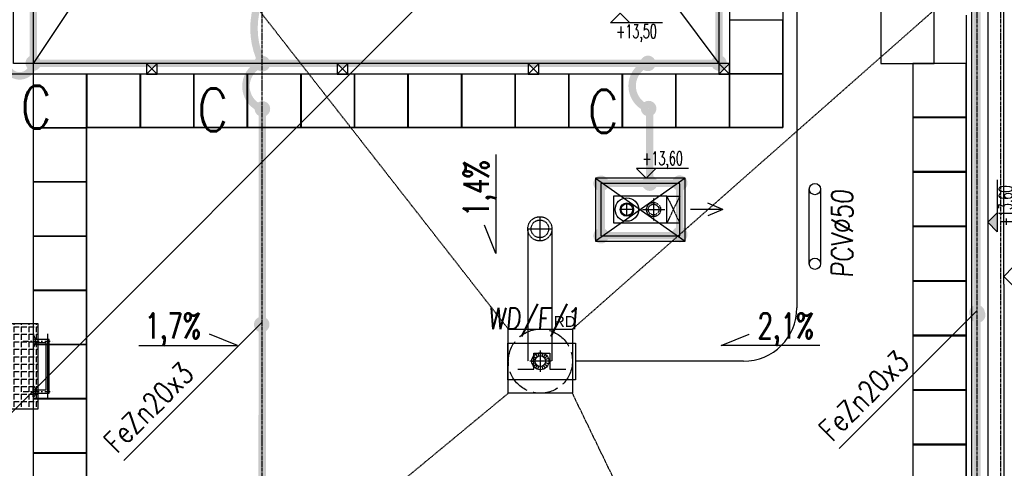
# Model space of a CAD drawing. Extents: x 3880 to 129921, y -116796 to -57711.
# Tile 49 of 110: x 52511 to 53433, y -95566 to -95146. Entities that reach past the tile are written whole.
import ezdxf
from ezdxf.enums import TextEntityAlignment as Align

# ---------------------------------------------------------------- set-up
doc = ezdxf.new("R2010")
doc.units = 0
doc.header["$LTSCALE"] = 2
for name, pattern in [('ACAD_ISO02W100', [15, 12, -3]), ('ACAD_ISO10W100', [18.5, 12, -3, 0.5, -3]), ('CENTER', [2, 1.25, -0.25, 0.25, -0.25]), ('DASHDOT', [1, 0.5, -0.25, 0, -0.25]), ('DASHED', [0.75, 0.5, -0.25]), ('DASHED2', [0.375, 0.25, -0.125])]:
    doc.linetypes.add(name, pattern=pattern)
doc.layers.get('0').update_dxf_attribs({"color": 101, "linetype": 'CONTINUOUS'})
for name, color, linetype in [('E35', 6, 'CONTINUOUS'), ('E50', 3, 'CONTINUOUS'), ('Ele-balustrada', 114, 'CONTINUOUS'), ('Ins-kan', 54, 'CONTINUOUS'), ('Ins-went', 141, 'CONTINUOUS'), ('Ins-wod', 152, 'CONTINUOUS'), ('Opis-rzedne', 52, 'CONTINUOUS'), ('Opis-spadki', 61, 'CONTINUOUS'), ('Os-osie glowne', 1, 'CENTER'), ('Pzt-chodniki-hatch', 252, 'CONTINUOUS'), ('Sc-metal', 141, 'CONTINUOUS'), ('W-idok', 9, 'CONTINUOUS'), ('W-izol-w', 144, 'CONTINUOUS'), ('W-widok-spadki', 61, 'CONTINUOUS')]:
    doc.layers.add(name, color=color, linetype=linetype)
doc.styles.add('dwg_opis podstawowy', font='romans.shx', dxfattribs={"width": 0.9})
doc.styles.add('ROMANS', font='romans', dxfattribs={"width": 0.85})
doc.styles.add('TYTUL2', font='ARIAL.TTF')

# ---------------------------------------------------------------- blocks, each defined once
blk = doc.blocks.new('A$C5F9C5678')
at = {"layer": 'E35'}
for p, q in [((-39.17, 9.89), (-39.17, 24.89)), ((-39.17, 24.89), (-24.17, 24.89)), ((-24.17, 24.89), (-24.17, 9.89)), ((-54.17, 9.89), (-39.17, 9.89)), ((-24.17, 9.89), (-9.17, 9.89))]:
    blk.add_line(p, q, dxfattribs=at)
blk.add_lwpolyline([(-63.34, 34.37), (0, 34.37), (0, 0), (-63.34, 0)], close=True, dxfattribs=at)
blk = doc.blocks.new('_SKGJFKGJFGKHGJ')
blk.add_line((-13.5, -53.86), (-13.5, 6.86))
at = {"linetype": 'DASHDOT', "ltscale": 5, "flags": 128}
for points in [[(9.41, 0), (-20.36, 0)], [(9.41, -47), (-20.36, -47)]]:
    blk.add_lwpolyline(points, dxfattribs=at)
at = {"flags": 128}
for points in [[(-1.91, -48.5), (-15, -48.5), (-15, 1.5), (-1.91, 1.5)], [(-1.91, -45.5), (-12, -45.5), (-12, -1.5), (-1.91, -1.5)]]:
    blk.add_lwpolyline(points, dxfattribs=at)
for points in [[(0, 5), (0, -5), (-1, -5, -0.199443), (-1, 5)], [(0, -52), (0, -42), (-1, -42, 0.199443), (-1, -52)]]:
    blk.add_lwpolyline(points, format="xyb", close=True, dxfattribs=at)
at = {"linetype": 'DASHED', "ltscale": 0.1, "flags": 128}
for points in [[(-1.91, 1.5), (0, 1.5)], [(-1.91, -1.5), (0, -1.5)], [(0, -45.5), (-1.91, -45.5)], [(0, -48.5), (-1.91, -48.5)]]:
    blk.add_lwpolyline(points, dxfattribs=at)
blk = doc.blocks.new('dwg_kota kons 50')
blk.add_hatch(color=256).paths.add_polyline_path([(9, 9), (-9, 9), (0, 0)])
blk.add_lwpolyline([(39.75, 9), (-9, 9), (0, 0), (9, 9)])
at = {"style": 'dwg_opis podstawowy', "width": 0.6}
blk.add_attdef('KOTA_KONS', text='', height=12.75, dxfattribs=at).set_placement((15.375, 8.25), align=Align.BOTTOM_CENTER)
blk = doc.blocks.new('dwg_kota arch 50')
blk.add_lwpolyline([(39.75, 9), (-9, 9), (0, 0), (9, 9)])
at = {"style": 'dwg_opis podstawowy', "width": 0.6}
blk.add_attdef('KOTA_ARCH', text='', height=12.75, dxfattribs=at).set_placement((15.375, 8.25), align=Align.BOTTOM_CENTER)
blk = doc.blocks.new('_kgjdskfgjkfh')
at = {"linetype": 'ACAD_ISO10W100'}
for p, q in [((0, 10), (0, -10)), ((10, 0), (-10, 0))]:
    blk.add_line(p, q, dxfattribs=at)
at = {"linetype": 'Continuous', "ltscale": 7}
for p, q in [((-8, 0), (-5, 0)), ((-7.61, 2.47), (-4.76, 1.55)), ((-6.47, 4.7), (-4.05, 2.94)), ((-4.7, 6.47), (-2.94, 4.05)), ((-2.47, 7.61), (-1.55, 4.76)), ((0, 8), (0, 5)), ((2.47, 7.61), (1.55, 4.76)), ((4.7, 6.47), (2.94, 4.05)), ((6.47, 4.7), (4.05, 2.94)), ((7.61, 2.47), (4.76, 1.55)), ((8, 0), (5, 0)), ((-7.61, -2.47), (-4.76, -1.55)), ((-6.47, -4.7), (-4.05, -2.94)), ((-4.7, -6.47), (-2.94, -4.05)), ((-2.47, -7.61), (-1.55, -4.76)), ((0, -8), (0, -5)), ((2.47, -7.61), (1.55, -4.76)), ((4.7, -6.47), (2.94, -4.05)), ((6.47, -4.7), (4.05, -2.94)), ((7.61, -2.47), (4.76, -1.55))]:
    blk.add_line(p, q, dxfattribs=at)
at = {"linetype": 'ACAD_ISO02W100'}
blk.add_circle((0, 0), 30, dxfattribs=at)
at = {"linetype": 'Continuous', "ltscale": 7}
for radius in [8, 5]:
    blk.add_circle((0, 0), radius, dxfattribs=at)
blk = doc.blocks.new('_kmkdjgkdhfdh')
at = {"linetype": 'DASHED', "ltscale": 0.5}
for p, q in [((0, 11.25), (0, -11.25)), ((-11.25, 0), (11.25, 0))]:
    blk.add_line(p, q, dxfattribs=at)
for radius in [11.34, 8.25]:
    blk.add_circle((0, 0), radius, dxfattribs=at)
blk = doc.blocks.new('SPADKI')
at = {"ltscale": 25}
blk.add_lwpolyline([(0, 0), (0, -70), (-8, -50), (-8, -50)], dxfattribs=at)
at = {"ltscale": 25, "style": 'ROMANS', "width": 0.7}
blk.add_attdef('SP%', text='', height=18, rotation=90, dxfattribs=at).set_placement((-4.9, -24.05), align=Align.CENTER)
blk = doc.blocks.new('_STRZAŁKA_WENT')
for q in [(-6.02, -14.01), (0, -30.24), (6.02, -14.01)]:
    blk.add_line((0, 0), q)

msp = doc.modelspace()

# ---------------------------------------------------------------- hatches: boundary and pattern name
at = {"layer": 'W-idok'}
h = msp.add_hatch(dxfattribs=at)
h.set_pattern_fill('ANGLE', color=256, angle=-90, style=0)
h.set_pattern_definition([(270, (150421.0994, -43542.3176), (6.985, 2e-11), [5.08, -1.905]), (2e-10, (150421.0994, -43542.3176), (-2e-11, 6.985), [5.08, -1.905])])
h.paths.add_polyline_path([(52527.797, -95430.833), (52527.797, -95510.833), (52487.297, -95510.833), (52487.297, -95430.833)])

# ---------------------------------------------------------------- linework, layer by layer
at = {"layer": 'E35'}
for p, q in [((53152.124, -94865.31), (51841.781, -96175.653)), ((53278.379, -95547.894), (53407.547, -95418.726)), ((52608.379, -95559.028), (52737.547, -95429.86)), ((52608.379, -95559.028), (52737.547, -95429.86))]:
    msp.add_line(p, q, dxfattribs=at)
at = {"layer": 'E35', "elevation": -1180.5}
for points in [[(53250.422, -95374.856), (53250.422, -95304.972)], [(53260.917, -95304.972), (53260.917, -95374.856)]]:
    msp.add_lwpolyline(points, dxfattribs=at)
at = {"layer": 'E35'}
for centre in [(53255.67, -95304.972, -1180.5), (53255.67, -95374.856, -1180.5)]:
    msp.add_circle(centre, 5.248, dxfattribs=at)
at = {"layer": 'E50'}
for p, q in [((53238.873, -94918.845), (53238.873, -95416.022)), ((53188.873, -95466.022), (53031.571, -95466.022))]:
    msp.add_line(p, q, dxfattribs=at)
at = {"layer": 'E50', "linetype": 'DASHED2', "ltscale": 100, "const_width": 7}
msp.add_lwpolyline([(52523.547, -95187.269), (53165.82, -95187.269), (53165.82, -94224.321), (52445.738, -94224.321), (52445.738, -94867.022), (52523.547, -94867.022), (52523.547, -95187.269)], dxfattribs=at)
at = {"layer": 'E50', "const_width": 7}
for points in [[(52738.219, -95187.499, -0.3394268), (52754.496, -95100.089, -2.2183293)], [(52499.914, -95179.574, 1.2610881), (52523.547, -95187.269, -2.2183293)], [(52738.219, -95229.885, -0.7138637), (52737.547, -95187.615, -2.2183293)], [(53099.987, -95229.539, -0.7138637), (53099.316, -95187.269, -2.2183293)]]:
    msp.add_lwpolyline(points, format="xyb", dxfattribs=at)
for points in [[(53407.547, -96268.022), (53407.547, -95122.642)], [(52738.219, -95229.885), (52737.547, -96268.022)], [(53101.002, -95229.843), (53101.002, -95299.325)], [(53055.487, -95299.567), (53129.102, -95299.567), (53129.102, -95348.567), (53055.487, -95348.567), (53055.487, -95299.567)]]:
    msp.add_lwpolyline(points, dxfattribs=at)
for points in [[(52519.797, -95186.922, -1), (52527.297, -95186.922, -1)], [(52733.797, -95187.269, -1), (52741.297, -95187.269, -1)], [(52734.469, -95187.499, -1), (52741.969, -95187.499, -1)], [(53095.566, -95187.269, -1), (53103.066, -95187.269, -1)], [(53162.07, -95186.922, -1), (53169.57, -95186.922, -1)], [(52734.469, -95229.885, -1), (52741.969, -95229.885, -1)], [(53096.237, -95229.539, -1), (53103.737, -95229.539, -1)], [(53051.737, -95299.567, -1), (53059.237, -95299.567, -1)], [(53097.252, -95299.325, -1), (53104.752, -95299.325, -1)], [(53125.352, -95299.325, -1), (53132.852, -95299.325, -1)], [(53051.737, -95348.567, -1), (53059.237, -95348.567, -1)], [(53125.352, -95347.398, -1), (53132.852, -95347.398, -1)], [(53404.469, -95422.7, -1), (53411.969, -95422.7, -1)]]:
    msp.add_lwpolyline(points, format="xyb", close=True, dxfattribs=at)
at = {"layer": 'E50', "ltscale": 15, "const_width": 7}
for points in [[(53407.638, -95424.297, 1), (53407.456, -95416.799, 1)], [(52737.638, -95435.431, 1), (52737.456, -95427.933, 1)]]:
    msp.add_lwpolyline(points, format="xyb", close=True, dxfattribs=at)
at = {"layer": 'E50'}
msp.add_arc((53188.873, -95416.022), 50, 270, 360, dxfattribs=at)
at = {"layer": 'Ins-kan', "linetype": 'Continuous', "ltscale": 0.3}
for p, q in [((53079.602, -95330.367), (53079.602, -95317.767)), ((53085.902, -95324.067), (53073.302, -95324.067))]:
    msp.add_line(p, q, dxfattribs=at)
for radius in [11, 6.3, 5.5]:
    msp.add_circle((53079.602, -95324.067), radius, dxfattribs=at)
at = {"layer": 'Ins-went', "linetype": 'DASHED', "ltscale": 0.3}
for p, q in [((53104.602, -95313.674), (53104.602, -95334.46)), ((53104.602, -95313.674), (53104.602, -95334.46)), ((53094.209, -95324.067), (53114.994, -95324.067)), ((53094.209, -95324.067), (53114.994, -95324.067))]:
    msp.add_line(p, q, dxfattribs=at)
for radius in [6.6, 5, 5]:
    msp.add_circle((53104.602, -95324.067), radius, dxfattribs=at)
at = {"layer": 'Ins-wod', "linetype": 'DASHED', "ltscale": 0.5}
for points in [[(52986.754, -95342.088), (52986.754, -95466.022)], [(53009.348, -95342.088), (53009.348, -95466.022)]]:
    msp.add_lwpolyline(points, dxfattribs=at)
at = {"layer": 'Os-osie glowne'}
for points in [[(52737.547, -91070.848), (52737.547, -96575.018)], [(53407.547, -91070.848), (53407.547, -96575.018)], [(53429.547, -91070.848), (53429.547, -96575.018)]]:
    msp.add_lwpolyline(points, dxfattribs=at)
at = {"layer": 'Pzt-chodniki-hatch'}
for p, q in [((53225.82, -94134.321), (53225.82, -95247.269)), ((53225.82, -95247.269), (52573.547, -95247.269))]:
    msp.add_line(p, q, dxfattribs=at)
for points in [[(53317.547, -95137.243), (53317.547, -95187.243), (53367.547, -95187.243), (53367.547, -95137.243)], [(53175.82, -95146.659), (53175.82, -95196.659), (53225.82, -95196.659), (53225.82, -95146.659)], [(53347.547, -95187.243), (53347.547, -95237.243), (53397.547, -95237.243), (53397.547, -95187.243)], [(52523.547, -95197.269), (52523.547, -95247.269), (52573.547, -95247.269), (52573.547, -95197.269)], [(52573.716, -95197.269), (52573.716, -95247.269), (52623.716, -95247.269), (52623.716, -95197.269)], [(52623.885, -95197.269), (52623.885, -95247.269), (52673.885, -95247.269), (52673.885, -95197.269)], [(52674.054, -95197.269), (52674.054, -95247.269), (52724.054, -95247.269), (52724.054, -95197.269)], [(52724.223, -95197.269), (52724.223, -95247.269), (52774.223, -95247.269), (52774.223, -95197.269)], [(52774.392, -95197.269), (52774.392, -95247.269), (52824.392, -95247.269), (52824.392, -95197.269)], [(52824.561, -95197.269), (52824.561, -95247.269), (52874.561, -95247.269), (52874.561, -95197.269)], [(52874.73, -95197.269), (52874.73, -95247.269), (52924.73, -95247.269), (52924.73, -95197.269)], [(52924.899, -95197.269), (52924.899, -95247.269), (52974.899, -95247.269), (52974.899, -95197.269)], [(52975.068, -95197.269), (52975.068, -95247.269), (53025.068, -95247.269), (53025.068, -95197.269)], [(53025.237, -95197.269), (53025.237, -95247.269), (53075.237, -95247.269), (53075.237, -95197.269)], [(53075.406, -95197.269), (53075.406, -95247.269), (53125.406, -95247.269), (53125.406, -95197.269)], [(53125.575, -95197.269), (53125.575, -95247.269), (53175.575, -95247.269), (53175.575, -95197.269)], [(53175.82, -95197.269), (53175.82, -95247.269), (53225.82, -95247.269), (53225.82, -95197.269)], [(53347.547, -95238.281), (53347.547, -95288.281), (53397.547, -95288.281), (53397.547, -95238.281)], [(52523.547, -95247.772), (52523.547, -95297.772), (52573.547, -95297.772), (52573.547, -95247.772)], [(53347.547, -95289.32), (53347.547, -95339.32), (53397.547, -95339.32), (53397.547, -95289.32)], [(52523.547, -95298.522), (52523.547, -95348.522), (52573.547, -95348.522), (52573.547, -95298.522)], [(53347.547, -95340.359), (53347.547, -95390.359), (53397.547, -95390.359), (53397.547, -95340.359)], [(52523.547, -95349.272), (52523.547, -95399.272), (52573.547, -95399.272), (52573.547, -95349.272)], [(53347.547, -95391.398), (53347.547, -95441.398), (53397.547, -95441.398), (53397.547, -95391.398)], [(52523.547, -95400.022), (52523.547, -95450.022), (52573.547, -95450.022), (52573.547, -95400.022)], [(53347.547, -95442.437), (53347.547, -95492.437), (53397.547, -95492.437), (53397.547, -95442.437)], [(52523.547, -95450.772), (52523.547, -95500.772), (52573.547, -95500.772), (52573.547, -95450.772)], [(53347.547, -95493.476), (53347.547, -95543.476), (53397.547, -95543.476), (53397.547, -95493.476)], [(52523.547, -95501.522), (52523.547, -95551.522), (52573.547, -95551.522), (52573.547, -95501.522)], [(53347.547, -95544.515), (53347.547, -95594.515), (53397.547, -95594.515), (53397.547, -95544.515)], [(52523.547, -95552.272), (52523.547, -95602.272), (52573.547, -95602.272), (52573.547, -95552.272)]]:
    msp.add_lwpolyline(points, close=True, dxfattribs=at)
for points in [[(53317.547, -95187.243), (53347.547, -95187.243)], [(53347.547, -95187.243), (53347.547, -96208.022)], [(52573.547, -95247.269), (52573.547, -95856.022)]]:
    msp.add_lwpolyline(points, dxfattribs=at)
at = {"layer": 'Sc-metal'}
for points in [[(53175.82, -95197.269), (52495.047, -95197.269), (52495.047, -94895.522), (52435.738, -94895.522), (52435.738, -94214.321), (53175.82, -94214.321)], [(53165.82, -95187.269), (52505.047, -95187.269), (52505.047, -94885.522), (52505.047, -94885.522), (52445.738, -94885.522), (52445.738, -94224.321), (53165.82, -94224.321), (53165.82, -95187.269)], [(52629.502, -95187.269), (52629.502, -95197.269), (52639.502, -95197.269), (52639.502, -95187.269)], [(52808.275, -95187.269), (52808.275, -95197.269), (52818.275, -95197.269), (52818.275, -95187.269)], [(52987.047, -95187.269), (52987.047, -95197.269), (52997.047, -95197.269), (52997.047, -95187.269)], [(53165.82, -95187.269), (53165.82, -95197.269), (53175.82, -95197.269), (53175.82, -95187.269)]]:
    msp.add_lwpolyline(points, close=True, dxfattribs=at)
for points in [[(52445.738, -94224.321), (53165.82, -95187.269)], [(53165.82, -94224.321), (52523.547, -95187.269)], [(52629.502, -95187.269), (52639.502, -95197.269)], [(52639.502, -95187.269), (52629.502, -95197.269)], [(52808.275, -95187.269), (52818.275, -95197.269)], [(52818.275, -95187.269), (52808.275, -95197.269)], [(52987.047, -95187.269), (52997.047, -95197.269)], [(52997.047, -95187.269), (52987.047, -95197.269)], [(53165.82, -95187.269), (53175.82, -95197.269)], [(53175.82, -95187.269), (53165.82, -95197.269)]]:
    msp.add_lwpolyline(points, dxfattribs=at)
at = {"layer": 'W-idok', "linetype": 'DASHED', "ltscale": 0.5}
for p, q in [((53055.102, -95299.567), (53055.102, -95348.567)), ((53129.102, -95299.567), (53055.102, -95299.567)), ((53129.102, -95348.567), (53129.102, -95299.567)), ((53067.102, -95311.567), (53067.102, -95336.567)), ((53117.102, -95311.567), (53067.102, -95311.567)), ((53117.102, -95336.567), (53117.102, -95311.567)), ((53067.102, -95336.567), (53117.102, -95336.567)), ((53055.102, -95348.567), (53129.102, -95348.567)), ((53402.547, -95394.022), (53402.547, -96263.022)), ((53417.547, -95394.022), (53417.547, -96278.022))]:
    msp.add_line(p, q, dxfattribs=at)
at = {"layer": 'W-idok'}
msp.add_lwpolyline([(53317.547, -94512.022), (53317.547, -95187.243)], dxfattribs=at)
at = {"layer": 'W-idok', "linetype": 'DASHED', "ltscale": 0.5}
for points in [[(53417.547, -95122.243), (53417.547, -95394.022)], [(53402.547, -95137.243), (53402.547, -95394.022)], [(53117.102, -95311.567), (53129.102, -95311.567)], [(53117.102, -95311.567), (53129.102, -95336.567)], [(53129.102, -95311.567), (53117.102, -95336.567)], [(53117.102, -95336.567), (53129.102, -95336.567)]]:
    msp.add_lwpolyline(points, dxfattribs=at)
at = {"layer": 'W-idok'}
msp.add_lwpolyline([(52527.797, -95430.833), (52527.797, -95510.833), (52487.297, -95510.833), (52487.297, -95430.833)], close=True, dxfattribs=at)
at = {"layer": 'W-izol-w', "linetype": 'Continuous'}
for p, q in [((53432.547, -95394.022), (53432.547, -95108.022)), ((53050.102, -95294.567), (53050.102, -95353.567)), ((53134.102, -95294.567), (53050.102, -95294.567)), ((53134.102, -95353.567), (53134.102, -95294.567)), ((53050.102, -95353.567), (53134.102, -95353.567)), ((53397.547, -95394.022), (53397.547, -96258.022)), ((53432.547, -95394.022), (53432.547, -96293.022))]:
    msp.add_line(p, q, dxfattribs=at)
for points in [[(52523.547, -94867.022), (52523.547, -95806.022)], [(53397.547, -95142.243), (53397.547, -95394.022)], [(53050.102, -95294.567), (53134.102, -95353.567)], [(53134.102, -95294.567), (53050.102, -95353.567)]]:
    msp.add_lwpolyline(points, dxfattribs=at)
at = {"layer": 'W-widok-spadki', "linetype": 'DASHED', "ltscale": 0.5}
for points in [[(52968.547, -95436.022), (52523.547, -94867.022)], [(53028.547, -95436.022), (53367.547, -95137.243)], [(52968.547, -95496.022), (52492.547, -95889.522)], [(53397.547, -96258.022), (53028.547, -95496.022)]]:
    msp.add_lwpolyline(points, dxfattribs=at)
msp.add_lwpolyline([(52968.547, -95436.022), (53028.547, -95436.022), (53028.547, -95496.022), (52968.547, -95496.022)], close=True, dxfattribs=at)

# ---------------------------------------------------------------- block references
at = {"layer": 'E35'}
msp.add_blockref('A$C5F9C5678', (53031.571, -95483.442), dxfattribs=at)
at = {"layer": 'Ele-balustrada', "xscale": -1}
msp.add_blockref('_SKGJFKGJFGKHGJ', (52523.547, -95447.333), dxfattribs=at)
at = {"layer": 'Ins-went', "xscale": -1, "rotation": 270}
msp.add_blockref('_STRZAŁKA_WENT', (53169.34, -95324.067), dxfattribs=at)
at = {"layer": 'Ins-wod'}
msp.add_blockref('_kmkdjgkdhfdh', (52998.098, -95342.088), dxfattribs=at)
at = {"layer": 'Ins-wod', "rotation": 270}
msp.add_blockref('_kgjdskfgjkfh', (52998.547, -95466.022), dxfattribs=at)
msp.add_blockref('_kgjdskfgjkfh', (52998.547, -95466.022), dxfattribs=at)
at = {"layer": 'Opis-rzedne'}
ref = msp.add_blockref('dwg_kota arch 50', (53073.261, -95140.269), dxfattribs=dict(at, xscale=-1, rotation=180))
ref.add_attrib('KOTA_ARCH', '+13,50', dxfattribs={"layer": '0', "height": 12.75, "style": 'dwg_opis podstawowy', "width": 0.6}).set_placement((53088.636, -95167.34), align=Align.BOTTOM_CENTER)
msp.add_blockref('dwg_kota arch 50', (53097.684, -95294.567), dxfattribs=at).add_auto_attribs({'KOTA_ARCH': '+13,60'})
ref = msp.add_blockref('dwg_kota kons 50', (53417.547, -95335.989), dxfattribs=dict(at, xscale=-1, rotation=270))
ref.add_attrib('KOTA_KONS', '+13,60', dxfattribs={"layer": '0', "height": 12.75, "rotation": 90, "style": 'dwg_opis podstawowy', "width": 0.6}).set_placement((53444.619, -95320.614), align=Align.BOTTOM_CENTER)
ref = msp.add_blockref('dwg_kota arch 50', (53432.547, -95386.626), dxfattribs=dict(at, xscale=-1, rotation=270))
ref.add_attrib('KOTA_ARCH', '+13,65', dxfattribs={"layer": '0', "height": 12.75, "rotation": 90, "style": 'dwg_opis podstawowy', "width": 0.6}).set_placement((53459.619, -95371.251), align=Align.BOTTOM_CENTER)
at = {"layer": 'Opis-spadki', "xscale": 1.320808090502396, "yscale": 1.320808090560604, "zscale": 1.320808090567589}
msp.add_blockref('SPADKI', (52956.774, -95272.646), dxfattribs=at).add_auto_attribs({'SP%': '1,4%'})
at = {"layer": 'Opis-spadki'}
ref = msp.add_blockref('SPADKI', (52622.527, -95451.223), dxfattribs=dict(at, xscale=-1.320808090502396, yscale=1.320808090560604, zscale=1.320808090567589, rotation=90))
ref.add_attrib('SP%', '1,7%', dxfattribs={"layer": '0', "ltscale": 25, "height": 23.7745, "style": 'ROMANS', "width": 0.7}).set_placement((52654.29, -95444.755), align=Align.CENTER)
at = {"layer": 'Opis-spadki', "xscale": 1.320808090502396, "yscale": 1.320808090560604, "zscale": 1.320808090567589, "rotation": 270}
msp.add_blockref('SPADKI', (53260.282, -95451.223), dxfattribs=at).add_auto_attribs({'SP%': '2,1%'})

# ---------------------------------------------------------------- texts
at = {"layer": 'E35', "style": 'ROMANS', "oblique": 5, "width": 0.8}
msp.add_text('PCV%%C50', height=20, rotation=90, dxfattribs=at).set_placement((53291.285, -95388.004, -1180.5))
msp.add_text('WD/F/1', height=20, dxfattribs=at).set_placement((52949.244, -95436.083))
at = {"layer": 'E35', "style": 'ROMANS', "width": 0.8}
for p in [(53271.728, -95542.126), (53271.728, -95542.126), (52601.728, -95553.26), (52601.728, -95553.26)]:
    msp.add_text('FeZn20x3', height=20, rotation=45, dxfattribs=at).set_placement(p)
at = {"layer": 'E50', "ltscale": 50, "style": 'ROMANS', "width": 0.8}
for p in [(52511.801, -95248.221), (52677.304, -95250.806), (53043.061, -95252.153)]:
    msp.add_text('C', height=40, dxfattribs=at).set_placement(p)
at = {"layer": 'Ins-wod', "insert": (53011.154, -95423.763), "char_height": 10.2123, "width": 1336.21749, "attachment_point": 1, "style": 'TYTUL2'}
msp.add_mtext('RD', dxfattribs=at)

doc.saveas('drawing.dxf')
